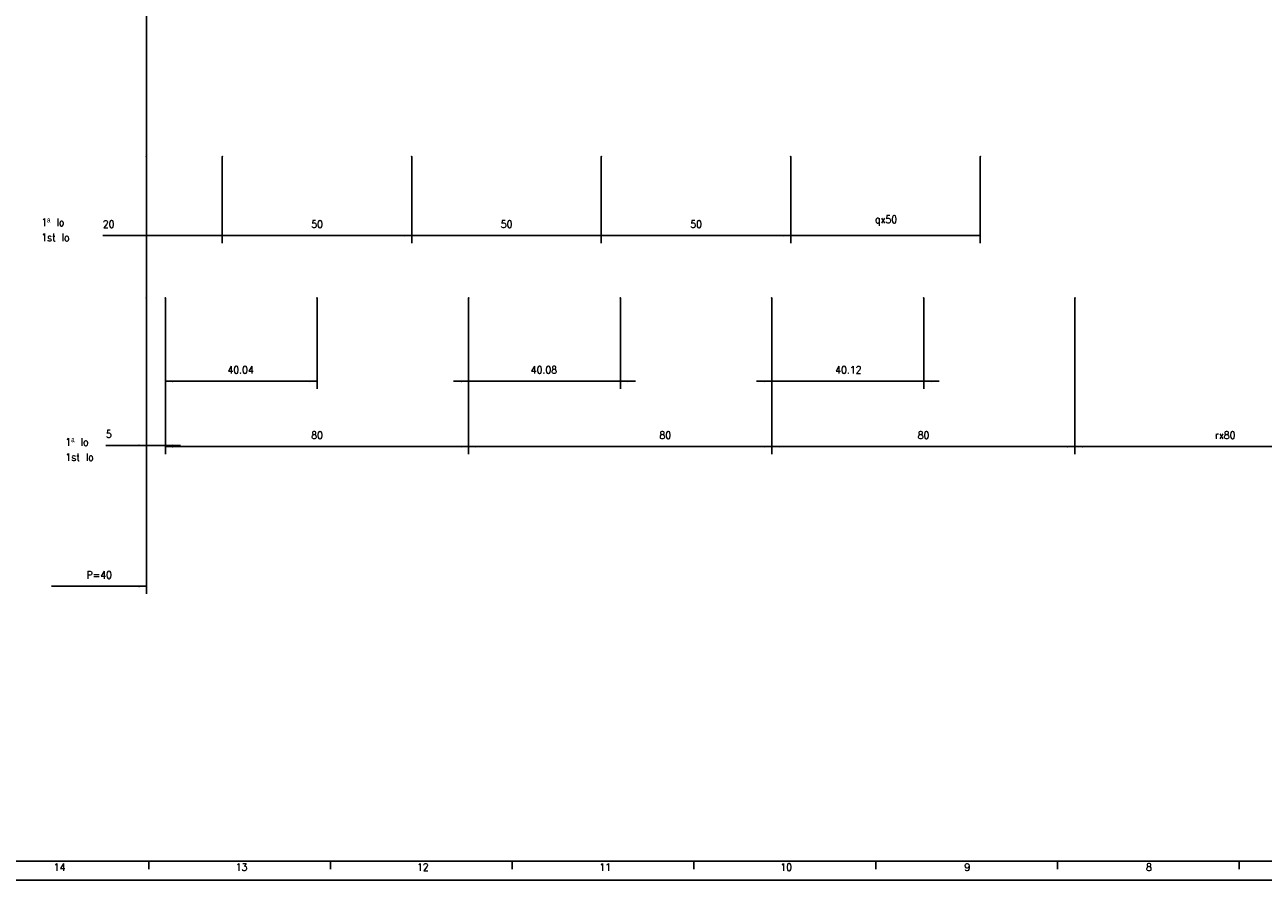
# Model space of a CAD drawing. Header units: inches. Extents: x -235 to 1816, y -109 to 485.
# Tile 2 of 25: x -56 to 271, y -109 to 116. Entities that reach past the tile are written whole.
import ezdxf

# ---------------------------------------------------------------- set-up
doc = ezdxf.new("R2010")
doc.units = ezdxf.units.IN
doc.layers.add('1', color=7, linetype='Continuous')
doc.styles.add('CONVERTER_11', font='txt.shx', dxfattribs={"width": 0.9})
doc.dimstyles.new('ME10_DIM_33', dxfattribs={"dimtxt": 2, "dimasz": 2, "dimexe": 2, "dimexo": 0, "dimgap": 2, "dimtad": 1, "dimdsep": 46, "dimtxsty": 'CONVERTER_11', "dimsah": 1, "dimcen": 0.09, "dimclrd": 2, "dimclre": 2, "dimclrt": 2, "dimadec": 0, "dimazin": 0, "dimtfac": 1, "dimtdec": 4, "dimtix": 1, "dimtmove": 0, "dimatfit": 3, "dimfxl": 1, "dimtolj": 1, "dimtzin": 0, "dimarcsym": 0})
doc.dimstyles.new('ME10_DIM_34', dxfattribs={"dimtxt": 2, "dimasz": 2, "dimexe": 2, "dimexo": 0, "dimgap": 2, "dimtad": 1, "dimdsep": 46, "dimtxsty": 'CONVERTER_11', "dimsah": 1, "dimcen": 0.09, "dimclrd": 2, "dimclre": 2, "dimclrt": 2, "dimadec": 0, "dimazin": 0, "dimtfac": 1, "dimtdec": 4, "dimtix": 1, "dimtmove": 0, "dimatfit": 3, "dimfxl": 1, "dimtolj": 1, "dimtzin": 0, "dimarcsym": 0})
doc.dimstyles.new('ME10_DIM_35', dxfattribs={"dimtxt": 2, "dimasz": 2, "dimexe": 2, "dimexo": 0, "dimgap": 2, "dimtad": 1, "dimdsep": 46, "dimtxsty": 'CONVERTER_11', "dimsah": 1, "dimcen": 0.09, "dimclrd": 2, "dimclre": 2, "dimclrt": 2, "dimadec": 0, "dimazin": 0, "dimtfac": 1, "dimtdec": 4, "dimtix": 1, "dimtmove": 0, "dimatfit": 3, "dimfxl": 1, "dimtolj": 1, "dimtzin": 0, "dimarcsym": 0})
doc.dimstyles.new('ME10_DIM_36', dxfattribs={"dimtxt": 2, "dimasz": 2, "dimexe": 2, "dimexo": 0, "dimgap": 2, "dimtad": 1, "dimdsep": 46, "dimtxsty": 'CONVERTER_11', "dimsah": 1, "dimcen": 0.09, "dimclrd": 2, "dimclre": 2, "dimclrt": 2, "dimadec": 0, "dimazin": 0, "dimtfac": 1, "dimtdec": 4, "dimtix": 1, "dimtmove": 0, "dimatfit": 3, "dimfxl": 1, "dimtolj": 1, "dimtzin": 0, "dimarcsym": 0})
doc.dimstyles.new('ME10_DIM_37', dxfattribs={"dimtxt": 2, "dimasz": 2, "dimexe": 2, "dimexo": 0, "dimgap": 2, "dimtad": 1, "dimdsep": 46, "dimtxsty": 'CONVERTER_11', "dimsah": 1, "dimcen": 0.09, "dimclrd": 2, "dimclre": 2, "dimclrt": 2, "dimadec": 0, "dimazin": 0, "dimtfac": 1, "dimtdec": 4, "dimtix": 1, "dimtmove": 0, "dimatfit": 3, "dimfxl": 1, "dimtolj": 1, "dimtzin": 0, "dimarcsym": 0})
doc.dimstyles.new('ME10_DIM_38', dxfattribs={"dimtxt": 2, "dimasz": 2, "dimexe": 2, "dimexo": 0, "dimgap": 2, "dimtad": 1, "dimdsep": 46, "dimtxsty": 'CONVERTER_11', "dimsah": 1, "dimcen": 0.09, "dimclrd": 2, "dimclre": 2, "dimclrt": 2, "dimadec": 0, "dimazin": 0, "dimtfac": 1, "dimtdec": 4, "dimtix": 1, "dimtmove": 0, "dimatfit": 3, "dimfxl": 1, "dimtolj": 1, "dimtzin": 0, "dimarcsym": 0})
doc.dimstyles.new('ME10_DIM_39', dxfattribs={"dimtxt": 2, "dimasz": 2, "dimexe": 2, "dimexo": 0, "dimgap": 2, "dimtad": 1, "dimdsep": 46, "dimtxsty": 'CONVERTER_11', "dimsah": 1, "dimcen": 0.09, "dimclrd": 2, "dimclre": 2, "dimclrt": 2, "dimadec": 0, "dimazin": 0, "dimtfac": 1, "dimtdec": 4, "dimtix": 1, "dimtmove": 0, "dimatfit": 3, "dimfxl": 1, "dimtolj": 1, "dimtzin": 0, "dimarcsym": 0})
doc.dimstyles.new('ME10_DIM_40', dxfattribs={"dimtxt": 2, "dimasz": 2, "dimexe": 2, "dimexo": 0, "dimgap": 2, "dimtad": 1, "dimdsep": 46, "dimtxsty": 'CONVERTER_11', "dimsah": 1, "dimcen": 0.09, "dimclrd": 2, "dimclre": 2, "dimclrt": 2, "dimadec": 0, "dimazin": 0, "dimtfac": 1, "dimtdec": 4, "dimtix": 1, "dimtmove": 0, "dimatfit": 3, "dimfxl": 1, "dimtolj": 1, "dimtzin": 0, "dimarcsym": 0})
doc.dimstyles.new('ME10_DIM_41', dxfattribs={"dimtxt": 2, "dimasz": 2, "dimexe": 2, "dimexo": 0, "dimgap": 2, "dimtad": 1, "dimdsep": 46, "dimtxsty": 'CONVERTER_11', "dimsah": 1, "dimcen": 0.09, "dimclrd": 2, "dimclre": 2, "dimclrt": 2, "dimadec": 0, "dimazin": 0, "dimtfac": 1, "dimtdec": 4, "dimtix": 1, "dimtmove": 0, "dimatfit": 3, "dimfxl": 1, "dimtolj": 1, "dimtzin": 0, "dimarcsym": 0})
doc.dimstyles.new('ME10_DIM_42', dxfattribs={"dimtxt": 2, "dimasz": 2, "dimexe": 2, "dimexo": 0, "dimgap": 2, "dimtad": 1, "dimdsep": 46, "dimtxsty": 'CONVERTER_11', "dimsah": 1, "dimcen": 0.09, "dimclrd": 2, "dimclre": 2, "dimclrt": 2, "dimadec": 0, "dimazin": 0, "dimtfac": 1, "dimtdec": 4, "dimtix": 1, "dimtmove": 0, "dimatfit": 3, "dimfxl": 1, "dimtolj": 1, "dimtzin": 0, "dimarcsym": 0})
doc.dimstyles.new('ME10_DIM_43', dxfattribs={"dimtxt": 2, "dimasz": 2, "dimexe": 2, "dimexo": 0, "dimgap": 2, "dimtad": 1, "dimdsep": 46, "dimtxsty": 'CONVERTER_11', "dimsah": 1, "dimcen": 0.09, "dimclrd": 2, "dimclre": 2, "dimclrt": 2, "dimadec": 0, "dimazin": 0, "dimtfac": 1, "dimtdec": 4, "dimtix": 1, "dimtmove": 0, "dimatfit": 3, "dimfxl": 1, "dimtolj": 1, "dimtzin": 0, "dimarcsym": 0})
doc.dimstyles.new('ME10_DIM_44', dxfattribs={"dimtxt": 2, "dimasz": 2, "dimexe": 2, "dimexo": 0, "dimgap": 2, "dimtad": 1, "dimdsep": 46, "dimtxsty": 'CONVERTER_11', "dimsah": 1, "dimcen": 0.09, "dimclrd": 2, "dimclre": 2, "dimclrt": 2, "dimadec": 0, "dimazin": 0, "dimtfac": 1, "dimtdec": 4, "dimtix": 1, "dimtmove": 0, "dimatfit": 3, "dimfxl": 1, "dimtolj": 1, "dimtzin": 0, "dimarcsym": 0})
doc.dimstyles.new('ME10_DIM_45', dxfattribs={"dimtxt": 2, "dimasz": 2, "dimexe": 2, "dimexo": 0, "dimgap": 2, "dimtad": 1, "dimdsep": 46, "dimtxsty": 'CONVERTER_11', "dimsah": 1, "dimcen": 0.09, "dimclrd": 2, "dimclre": 2, "dimclrt": 2, "dimadec": 0, "dimazin": 0, "dimtfac": 1, "dimtdec": 4, "dimtix": 1, "dimtmove": 0, "dimatfit": 3, "dimfxl": 1, "dimtolj": 1, "dimtzin": 0, "dimarcsym": 0})

# ---------------------------------------------------------------- blocks, each defined once
blk = doc.blocks.new('*D79')
at = {"layer": '1', "color": 2, "linetype": 'Continuous'}
for p, q in [((-24.07, 81.68), (-24.07, 58.84)), ((-4.07, 81.68), (-4.07, 58.84)), ((-35.57, 60.84), (-24.07, 60.84)), ((-24.07, 60.84), (-4.07, 60.84))]:
    blk.add_line(p, q, dxfattribs=at)
at = {"layer": '1', "color": 2}
for points in [[(-22.07, 61.1), (-22.07, 60.58), (-24.07, 60.84)], [(-6.07, 60.58), (-6.07, 61.1), (-4.07, 60.84)]]:
    blk.add_solid(points, dxfattribs=at)
at = {"layer": '1', "color": 2, "insert": (-35.57, 62.84), "char_height": 2, "attachment_point": 7, "rotation": 0.0001, "line_spacing_factor": 0.60024, "style": 'CONVERTER_11'}
blk.add_mtext('20', dxfattribs=at)
blk = doc.blocks.new('*D80')
at = {"layer": '1', "color": 2, "linetype": 'Continuous'}
for p, q in [((-4.07, 81.68), (-4.07, 58.84)), ((45.93, 81.68), (45.93, 58.84)), ((-4.07, 60.84), (45.93, 60.84))]:
    blk.add_line(p, q, dxfattribs=at)
at = {"layer": '1', "color": 2}
for points in [[(-2.07, 61.1), (-2.07, 60.58), (-4.07, 60.84)], [(43.93, 60.58), (43.93, 61.1), (45.93, 60.84)]]:
    blk.add_solid(points, dxfattribs=at)
at = {"layer": '1', "color": 2, "insert": (19.43, 62.84), "char_height": 2, "attachment_point": 7, "rotation": 0.0001, "line_spacing_factor": 0.60024, "style": 'CONVERTER_11'}
blk.add_mtext('50', dxfattribs=at)
blk = doc.blocks.new('*D81')
at = {"layer": '1', "color": 2, "linetype": 'Continuous'}
for p, q in [((45.93, 81.68), (45.93, 58.84)), ((95.93, 81.68), (95.93, 58.84)), ((95.93, 60.84), (45.93, 60.84))]:
    blk.add_line(p, q, dxfattribs=at)
at = {"layer": '1', "color": 2}
for points in [[(47.93, 61.1), (47.93, 60.58), (45.93, 60.84)], [(93.93, 60.58), (93.93, 61.1), (95.93, 60.84)]]:
    blk.add_solid(points, dxfattribs=at)
at = {"layer": '1', "color": 2, "insert": (69.43, 62.84), "char_height": 2, "attachment_point": 7, "rotation": 0.0001, "line_spacing_factor": 0.60024, "style": 'CONVERTER_11'}
blk.add_mtext('50', dxfattribs=at)
blk = doc.blocks.new('*D82')
at = {"layer": '1', "color": 2, "linetype": 'Continuous'}
for p, q in [((95.93, 81.68), (95.93, 58.84)), ((145.93, 81.68), (145.93, 58.84)), ((95.93, 60.84), (145.93, 60.84))]:
    blk.add_line(p, q, dxfattribs=at)
at = {"layer": '1', "color": 2}
for points in [[(97.93, 61.1), (97.93, 60.58), (95.93, 60.84)], [(143.93, 60.58), (143.93, 61.1), (145.93, 60.84)]]:
    blk.add_solid(points, dxfattribs=at)
at = {"layer": '1', "color": 2, "insert": (119.43, 62.84), "char_height": 2, "attachment_point": 7, "rotation": 0.0001, "line_spacing_factor": 0.60024, "style": 'CONVERTER_11'}
blk.add_mtext('50', dxfattribs=at)
blk = doc.blocks.new('*D83')
at = {"layer": '1', "color": 2, "linetype": 'Continuous'}
for p, q in [((145.93, 81.68), (145.93, 58.84)), ((195.93, 81.68), (195.93, 58.84)), ((145.93, 60.84), (195.93, 60.84))]:
    blk.add_line(p, q, dxfattribs=at)
at = {"layer": '1', "color": 2}
for points in [[(147.93, 61.1), (147.93, 60.58), (145.93, 60.84)], [(193.93, 60.58), (193.93, 61.1), (195.93, 60.84)]]:
    blk.add_solid(points, dxfattribs=at)
at = {"layer": '1', "color": 2, "insert": (168.15, 63.44), "char_height": 2, "attachment_point": 7, "rotation": 0.0001, "line_spacing_factor": 0.60024, "style": 'CONVERTER_11'}
blk.add_mtext('\\C2;qx\\C2;50', dxfattribs=at)
blk = doc.blocks.new('*D84')
at = {"layer": '1', "color": 2, "linetype": 'Continuous'}
for p, q in [((-24.07, 44.4), (-24.07, 3.47)), ((-19.07, 44.4), (-19.07, 3.47)), ((-34.76, 5.47), (-24.07, 5.47)), ((-24.07, 5.47), (-19.07, 5.47)), ((-19.07, 5.47), (-15.07, 5.47))]:
    blk.add_line(p, q, dxfattribs=at)
at = {"layer": '1', "color": 2}
for points in [[(-26.07, 5.21), (-26.07, 5.73), (-24.07, 5.47)], [(-17.07, 5.73), (-17.07, 5.21), (-19.07, 5.47)]]:
    blk.add_solid(points, dxfattribs=at)
at = {"layer": '1', "color": 2, "insert": (-34.76, 7.47), "char_height": 2, "attachment_point": 7, "rotation": 0.0001, "line_spacing_factor": 0.60024, "style": 'CONVERTER_11'}
blk.add_mtext('5', dxfattribs=at)
blk = doc.blocks.new('*D85')
at = {"layer": '1', "color": 2, "linetype": 'Continuous'}
for p, q in [((-19.07, 44.4), (-19.07, 3.18)), ((60.93, 44.4), (60.93, 3.18)), ((-19.07, 5.18), (60.93, 5.18))]:
    blk.add_line(p, q, dxfattribs=at)
at = {"layer": '1', "color": 2}
for points in [[(-17.07, 5.44), (-17.07, 4.91), (-19.07, 5.18)], [(58.93, 4.91), (58.93, 5.44), (60.93, 5.18)]]:
    blk.add_solid(points, dxfattribs=at)
at = {"layer": '1', "color": 2, "insert": (19.43, 7.18), "char_height": 2, "attachment_point": 7, "rotation": 0.0001, "line_spacing_factor": 0.60024, "style": 'CONVERTER_11'}
blk.add_mtext('80', dxfattribs=at)
blk = doc.blocks.new('*D86')
at = {"layer": '1', "color": 2, "linetype": 'Continuous'}
for p, q in [((60.93, 44.4), (60.93, 3.18)), ((140.93, 44.4), (140.93, 3.18)), ((60.93, 5.18), (140.93, 5.18))]:
    blk.add_line(p, q, dxfattribs=at)
at = {"layer": '1', "color": 2}
for points in [[(62.93, 5.44), (62.93, 4.91), (60.93, 5.18)], [(138.93, 4.91), (138.93, 5.44), (140.93, 5.18)]]:
    blk.add_solid(points, dxfattribs=at)
at = {"layer": '1', "color": 2, "insert": (111.3, 7.18), "char_height": 2, "attachment_point": 7, "rotation": 0.0001, "line_spacing_factor": 0.60024, "style": 'CONVERTER_11'}
blk.add_mtext('80', dxfattribs=at)
blk = doc.blocks.new('*D87')
at = {"layer": '1', "color": 2, "linetype": 'Continuous'}
for p, q in [((140.93, 44.4), (140.93, 3.18)), ((220.93, 44.4), (220.93, 3.18)), ((220.93, 5.18), (140.93, 5.18))]:
    blk.add_line(p, q, dxfattribs=at)
at = {"layer": '1', "color": 2}
for points in [[(142.93, 5.44), (142.93, 4.91), (140.93, 5.18)], [(218.93, 4.91), (218.93, 5.44), (220.93, 5.18)]]:
    blk.add_solid(points, dxfattribs=at)
at = {"layer": '1', "color": 2, "insert": (179.43, 7.18), "char_height": 2, "attachment_point": 7, "rotation": 0.0001, "line_spacing_factor": 0.60024, "style": 'CONVERTER_11'}
blk.add_mtext('80', dxfattribs=at)
blk = doc.blocks.new('*D88')
at = {"layer": '1', "color": 2, "linetype": 'Continuous'}
for p, q in [((220.93, 44.4), (220.93, 3.18)), ((300.93, 44.4), (300.93, 3.18)), ((300.93, 5.18), (220.93, 5.18))]:
    blk.add_line(p, q, dxfattribs=at)
at = {"layer": '1', "color": 2}
for points in [[(222.93, 5.44), (222.93, 4.91), (220.93, 5.18)], [(298.93, 4.91), (298.93, 5.44), (300.93, 5.18)]]:
    blk.add_solid(points, dxfattribs=at)
at = {"layer": '1', "color": 2, "insert": (257.87, 7.18), "char_height": 2, "attachment_point": 7, "rotation": 0.0001, "line_spacing_factor": 0.60024, "style": 'CONVERTER_11'}
blk.add_mtext('\\C2;rx\\C2;80', dxfattribs=at)
blk = doc.blocks.new('*D89')
at = {"layer": '1', "color": 2, "linetype": 'Continuous'}
for p, q in [((-19.07, 44.4), (-19.07, 20.41)), ((20.97, 44.4), (20.97, 20.41)), ((-19.07, 22.41), (20.97, 22.41))]:
    blk.add_line(p, q, dxfattribs=at)
at = {"layer": '1', "color": 2}
for points in [[(-17.07, 22.67), (-17.07, 22.14), (-19.07, 22.41)], [(18.97, 22.14), (18.97, 22.67), (20.97, 22.41)]]:
    blk.add_solid(points, dxfattribs=at)
at = {"layer": '1', "color": 2, "insert": (-2.68, 24.41), "char_height": 2, "attachment_point": 7, "rotation": 0.0001, "line_spacing_factor": 0.60024, "style": 'CONVERTER_11'}
blk.add_mtext('40.04', dxfattribs=at)
blk = doc.blocks.new('*D90')
at = {"layer": '1', "color": 2, "linetype": 'Continuous'}
for p, q in [((60.93, 44.4), (60.93, 20.41)), ((101.01, 44.4), (101.01, 20.41)), ((56.93, 22.41), (60.93, 22.41)), ((60.93, 22.41), (101.01, 22.41)), ((101.01, 22.41), (105.01, 22.41))]:
    blk.add_line(p, q, dxfattribs=at)
at = {"layer": '1', "color": 2}
for points in [[(58.93, 22.14), (58.93, 22.67), (60.93, 22.41)], [(103.01, 22.67), (103.01, 22.14), (101.01, 22.41)]]:
    blk.add_solid(points, dxfattribs=at)
at = {"layer": '1', "color": 2, "insert": (77.34, 24.41), "char_height": 2, "attachment_point": 7, "rotation": 0.0001, "line_spacing_factor": 0.60024, "style": 'CONVERTER_11'}
blk.add_mtext('40.08', dxfattribs=at)
blk = doc.blocks.new('*D91')
at = {"layer": '1', "color": 2, "linetype": 'Continuous'}
for p, q in [((140.93, 44.4), (140.93, 20.41)), ((181.05, 44.4), (181.05, 20.41)), ((136.93, 22.41), (140.93, 22.41)), ((140.93, 22.41), (181.05, 22.41)), ((181.05, 22.41), (185.05, 22.41))]:
    blk.add_line(p, q, dxfattribs=at)
at = {"layer": '1', "color": 2}
for points in [[(138.93, 22.14), (138.93, 22.67), (140.93, 22.41)], [(183.05, 22.67), (183.05, 22.14), (181.05, 22.41)]]:
    blk.add_solid(points, dxfattribs=at)
at = {"layer": '1', "color": 2, "insert": (157.66, 24.41), "char_height": 2, "attachment_point": 7, "rotation": 0.0001, "line_spacing_factor": 0.60024, "style": 'CONVERTER_11'}
blk.add_mtext('40.12', dxfattribs=at)
blk = doc.blocks.new('*D92')
at = {"layer": '1', "color": 2, "linetype": 'Continuous'}
for p, q in [((-24.07, 44.4), (-24.07, -33.68)), ((-49.07, -31.68), (-24.07, -31.68))]:
    blk.add_line(p, q, dxfattribs=at)
at = {"layer": '1', "color": 2}
blk.add_solid([(-26.07, -31.95), (-26.07, -31.42), (-24.07, -31.68)], dxfattribs=at)
at = {"layer": '1', "color": 2, "insert": (-39.87, -29.68), "char_height": 2, "attachment_point": 7, "rotation": 0.0001, "line_spacing_factor": 0.60024, "style": 'CONVERTER_11'}
blk.add_mtext('P=40', dxfattribs=at)
blk = doc.blocks.new('Marco_a1', base_point=(184.81, 187.78))
at = {"layer": '1', "color": 7, "linetype": 'Continuous'}
blk.add_line((-215.19, -104.22), (599.81, -104.22), dxfattribs=at)
at = {"layer": '1', "color": 2, "linetype": 'Continuous'}
for p, q in [((-23.42, -104.27), (-23.42, -106.27)), ((24.52, -104.27), (24.52, -106.27)), ((72.46, -104.27), (72.46, -106.27)), ((120.4, -104.27), (120.4, -106.27)), ((168.34, -104.27), (168.34, -106.27)), ((216.29, -104.27), (216.29, -106.27)), ((264.23, -104.27), (264.23, -106.27)), ((-235.19, -109.22), (604.81, -109.22))]:
    blk.add_line(p, q, dxfattribs=at)
at = {"layer": '1', "color": 2, "char_height": 2, "attachment_point": 4, "line_spacing_factor": 1.20048, "style": 'CONVERTER_11'}
for s, insert in [('14', (-48.52, -105.77)), ('13', (-0.52, -105.77)), ('12', (47.32, -105.77)), ('11', (95.45, -105.77)), ('10', (143.2, -105.77)), ('9', (191.74, -105.77)), ('8', (239.67, -105.77))]:
    blk.add_mtext(s, dxfattribs=dict(at, insert=insert))
blk = doc.blocks.new('Top', base_point=(184.81, 187.78))
blk.add_blockref('Marco_a1', (184.81, 187.78))
blk = doc.blocks.new('_dummy_frame__45', base_point=(-235.19, -174.57))
blk.add_blockref('Top', (184.81, 187.78))
blk = doc.blocks.new('_dummy_frame__46', base_point=(-346.5, -309.51))
at = {"layer": '1'}
blk.add_blockref('_dummy_frame__45', (-235.19, -174.57), dxfattribs=at)
blk = doc.blocks.new('A', base_point=(270.5, 214.12))
at = {"layer": '1', "color": 7, "linetype": 'Continuous'}
blk.add_line((-24.075, 171.4), (-24.075, 44.4), dxfattribs=at)
at = {"layer": '1', "color": 7}
for p in [(-24.075, 81.683), (-4.075, 81.683), (45.925, 81.683), (95.925, 81.683), (145.925, 81.683), (195.925, 81.683), (-24.075, 44.4), (-19.075, 44.4), (20.965, 44.4), (60.925, 44.4), (101.005, 44.4), (140.925, 44.4), (181.045, 44.4), (220.925, 44.4)]:
    blk.add_point(p, dxfattribs=at)
at = {"layer": '1'}
blk.add_blockref('*D92', (0, 0), dxfattribs=at)
at = {"layer": '1', "color": 2, "char_height": 2, "attachment_point": 7, "line_spacing_factor": 1.20048, "style": 'CONVERTER_11'}
for insert in [(-51.803, 59.336), (-45.427, 1.374)]:
    blk.add_mtext('1ª lo\\P1st lo', dxfattribs=dict(at, insert=insert))
at = {"layer": '1'}
for base, p1, p2, dimstyle, picture, middle in [((-24.075, 60.841), (-4.075, 81.683), (-24.075, 81.683), 'ME10_DIM_33', '*D79', (-34.075, 63.841)), ((-4.075, 60.841), (45.925, 81.683), (-4.075, 81.683), 'ME10_DIM_34', '*D80', (20.925, 63.841)), ((95.925, 60.841), (45.925, 81.683), (95.925, 81.683), 'ME10_DIM_35', '*D81', (70.925, 63.841)), ((95.925, 60.841), (145.925, 81.683), (95.925, 81.683), 'ME10_DIM_36', '*D82', (120.925, 63.841)), ((-24.075, 5.472), (-19.075, 44.4), (-24.075, 44.4), 'ME10_DIM_38', '*D84', (-34.158, 8.472))]:
    dim = blk.add_linear_dim(base=base, p1=p1, p2=p2, dimstyle=dimstyle, dxfattribs=at)
    dim.commit()
    dim.dimension.update_dxf_attribs({"geometry": picture, "text_midpoint": middle, "text_rotation": 0.00014})
dim = blk.add_linear_dim(base=(145.925, 60.841), p1=(195.925, 81.683), p2=(145.925, 81.683), dimstyle='ME10_DIM_37', override={"dimpost": 'qx<>'}, dxfattribs=at)
dim.commit()
dim.dimension.update_dxf_attribs({"geometry": '*D83', "text_midpoint": (170.925, 64.141), "text_rotation": 0.00014})
for p1, p2, distance, dimstyle, picture, middle in [((60.925, 44.4), (-19.075, 44.4), 39.223, 'ME10_DIM_39', '*D85', (20.925, 8.177)), ((20.965, 44.4), (-19.075, 44.4), 21.994, 'ME10_DIM_43', '*D89', (0.945, 25.406)), ((101.005, 44.4), (60.925, 44.4), 21.994, 'ME10_DIM_44', '*D90', (80.965, 25.406)), ((140.925, 44.4), (60.925, 44.4), 39.223, 'ME10_DIM_40', '*D86', (112.799, 8.177)), ((181.045, 44.4), (140.925, 44.4), 21.994, 'ME10_DIM_45', '*D91', (160.985, 25.406)), ((140.925, 44.4), (220.925, 44.4), -39.223, 'ME10_DIM_41', '*D87', (180.925, 8.177))]:
    dim = blk.add_aligned_dim(p1=p1, p2=p2, distance=distance, dimstyle=dimstyle, dxfattribs=at)
    dim.commit()
    dim.dimension.update_dxf_attribs({"geometry": picture, "text_midpoint": middle, "text_rotation": 0.00014})
dim = blk.add_aligned_dim(p1=(220.925, 44.4), p2=(300.925, 44.4), distance=-39.223, dimstyle='ME10_DIM_42', override={"dimpost": 'rx<>'}, dxfattribs=at)
dim.commit()
dim.dimension.update_dxf_attribs({"geometry": '*D88', "text_midpoint": (260.925, 8.177), "text_rotation": 0.00014})

msp = doc.modelspace()

# ---------------------------------------------------------------- block references
msp.add_blockref('A', (270.5, 214.12))
at = {"layer": '1'}
msp.add_blockref('_dummy_frame__46', (-346.5, -309.51), dxfattribs=at)

doc.saveas('drawing.dxf')
